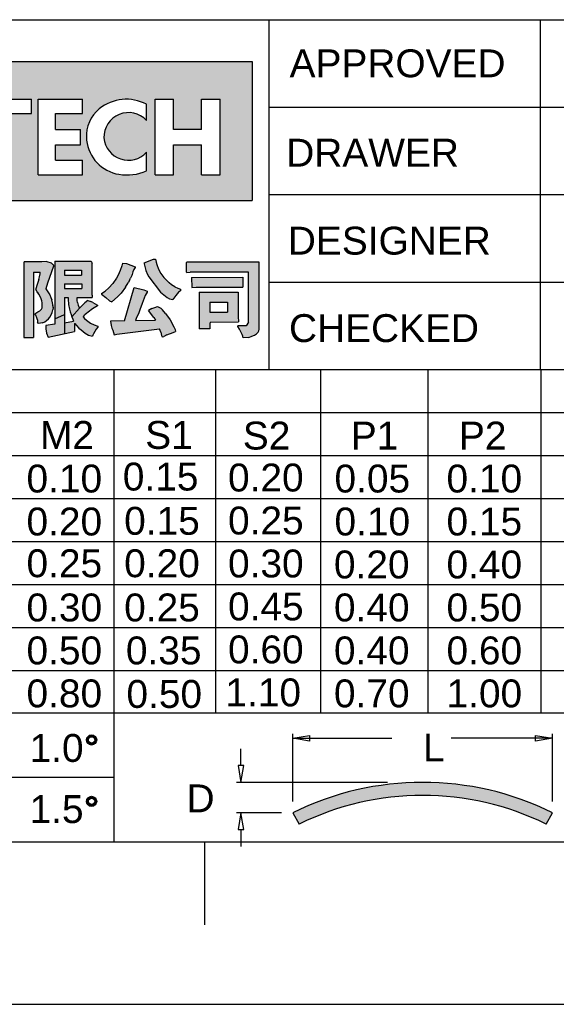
# Model space of a CAD drawing. Header units: millimetres. Extents: x 0 to 594, y 0 to 420.
# Tile 51 of 94: x 417 to 448, y 0 to 56. Entities that reach past the tile are written whole.
import ezdxf

# ---------------------------------------------------------------- set-up
doc = ezdxf.new("R2010")
doc.units = ezdxf.units.MM
doc.layers.add('0-ADVANTECH-FORM', color=5, linetype='Continuous')
doc.layers.add('SLD-0', color=7, linetype='Continuous')
doc.styles.add('SLDTEXTSTYLE3', font='ARIAL.TTF', dxfattribs={"width": 0.9978947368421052})

msp = doc.modelspace()

# ---------------------------------------------------------------- hatches: boundary and pattern name
at = {"layer": '0-ADVANTECH-FORM'}
h = msp.add_hatch(color=256, dxfattribs=at)
h.paths.add_polyline_path([(394.3679765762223, 53.67460072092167), (394.3679765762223, 45.75922600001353), (430.5099430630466, 45.75922600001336), (430.5099430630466, 53.67460072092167)], flags=0)
h.paths.add_polyline_path([(410.4512733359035, 51.52335946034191), (413.1422930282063, 49.21356755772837), (413.1422930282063, 51.52335946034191), (414.1348822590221, 51.52335946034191), (414.1348822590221, 47.22213946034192), (411.4879776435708, 49.49406592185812), (411.4879776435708, 47.22213946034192), (410.4512733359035, 47.22213946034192)], flags=0)
h.paths.add_polyline_path([(417.9508364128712, 51.52335946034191), (417.9508364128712, 50.70723053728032), (416.7817868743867, 50.70723053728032), (416.7817868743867, 47.22213946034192), (415.6789099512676, 47.22213946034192), (415.6789099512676, 50.70723053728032), (414.5319179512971, 50.70723053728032), (414.5319179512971, 51.52335946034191)], flags=0)
h.paths.add_polyline_path([(420.8624314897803, 51.52335946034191), (420.8624314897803, 50.70723053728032), (419.3184037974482, 50.70723053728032), (419.3184037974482, 49.80287146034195), (420.752143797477, 49.80287146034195), (420.752143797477, 48.92056992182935), (419.3184037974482, 48.92056992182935), (419.3184037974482, 48.06032592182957), (420.8624314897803, 48.06032592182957), (420.8624314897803, 47.22213946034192), (418.325814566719, 47.22213946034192), (418.325814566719, 51.52335946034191)], flags=0)
edge = h.paths.add_edge_path(flags=0)
edge.add_line((402.0583799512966, 47.22213946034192), (400.9003591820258, 47.22213946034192))
edge.add_line((400.9003591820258, 47.22213946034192), (400.9003591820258, 51.52335946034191))
edge.add_line((400.9003591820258, 51.52335946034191), (402.0583799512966, 51.52335946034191))
edge.add_arc((402.0583799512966, 49.37274946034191), 2.150609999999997, -90.0000000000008, 89.9999999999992, ccw=False)
h.paths.add_polyline_path([(407.692949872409, 50.57488530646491), (408.1793468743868, 51.52335946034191), (410.164525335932, 47.22213946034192), (408.9513607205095, 47.22213946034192), (408.4132245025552, 48.65587946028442), (406.7088443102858, 48.65587946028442), (407.1047488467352, 49.42789330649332), (408.1234588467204, 49.42789330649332)], flags=0)
h.paths.add_polyline_path([(403.7678391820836, 51.52335946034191), (404.9148311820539, 51.52335946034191), (406.5250314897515, 48.29744446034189), (405.9735930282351, 47.22213946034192)], flags=0)
h.paths.add_polyline_path([(396.9300022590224, 47.22213946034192), (395.6065499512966, 47.22213946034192), (398.1431668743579, 52.6262363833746), (400.6797837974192, 47.22213946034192), (399.3563314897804, 47.22213946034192), (399.0216653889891, 48.10444099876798), (397.2646683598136, 48.10444099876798)], flags=0)
edge = h.paths.add_edge_path(flags=0)
edge.add_arc((423.3848328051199, 50.02931986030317), 2.817520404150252, 260.7471564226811, 293.35835509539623, ccw=False)
edge.add_arc((423.2864659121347, 49.42551337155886), 2.205753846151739, 186.030142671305, 260.74715642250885, ccw=False)
edge.add_arc((423.527224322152, 49.45094616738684), 2.447851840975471, 183.1225885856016, 186.0301426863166, ccw=False)
edge.add_arc((423.0793439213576, 49.42651273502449), 1.999305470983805, 129.3784224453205, 183.1225885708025, ccw=False)
edge.add_arc((423.3544030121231, 49.09139308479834), 2.432852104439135, 61.856738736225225, 129.3784224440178, ccw=False)
edge.add_line((424.5019253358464, 51.2366114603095), (424.5019253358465, 50.31019484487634))
edge.add_arc((423.4718854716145, 49.36626194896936), 1.397136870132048, 42.50227544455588, 181.9957718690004)
edge.add_arc((423.4703903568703, 49.44952115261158), 1.401018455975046, 185.4027955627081, 317.4150689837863)
edge.add_line((424.5019253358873, 48.50147669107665), (424.5019253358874, 47.44271484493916))
h.paths.add_polyline_path([(426.0459530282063, 47.22213946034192), (424.9871911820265, 47.22213946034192), (424.9871911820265, 51.52335946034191), (426.0459530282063, 51.52335946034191), (426.0459530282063, 49.80287146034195), (427.6340957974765, 49.80287146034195), (427.6340957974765, 51.52335946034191), (428.6928576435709, 51.52335946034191), (428.6928576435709, 47.22213946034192), (427.6340957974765, 47.22213946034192), (427.6340957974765, 48.92056992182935), (426.0459530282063, 48.92056992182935)], flags=0)
for points in [[(418.4474453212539, 40.28707878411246), (418.502332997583, 40.16041491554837), (418.5403321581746, 40.03797317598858), (418.5656649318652, 39.92819782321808), (418.5656649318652, 39.65375944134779), (418.523443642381, 39.57776112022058), (418.4263346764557, 39.47220789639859), (418.3123371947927, 39.42576447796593), (418.1476741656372, 39.31598912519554), (418.1983397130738, 39.22732441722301), (418.2532273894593, 39.08799416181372), (418.2870044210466, 38.9571081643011), (418.3038929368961, 38.82622216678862), (418.3503363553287, 38.76289023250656), (418.5783313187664, 38.8008893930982), (418.7049951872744, 38.85999919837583), (418.8147705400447, 38.93177539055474), (418.911879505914, 39.02044009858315), (418.9963220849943, 39.12599332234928), (419.0680982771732, 39.24421293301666), (419.1272080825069, 39.38354318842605), (419.1736515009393, 39.53976195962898), (419.1778736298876, 39.67487008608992), (419.169429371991, 39.83108885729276), (419.1567629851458, 39.93664208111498), (419.106097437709, 40.10552723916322), (419.0554318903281, 40.24485749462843), (418.992099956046, 40.37996562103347), (418.9245458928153, 40.50240736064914), (418.8443254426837, 40.62062697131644), (418.7598828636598, 40.73040232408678), (418.8696582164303, 41.04706199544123), (419.2116506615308, 42.02237378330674), (419.1780686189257, 42.11708130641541), (419.1736515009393, 42.12370487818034), (419.0638761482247, 42.21236958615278), (418.8316590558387, 42.28414577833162), (418.5361100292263, 42.25881300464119), (417.5270212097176, 42.25881300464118), (417.5227990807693, 42.22081384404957), (417.5227990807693, 38.71222468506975), (417.510132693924, 37.95646360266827), (418.0632315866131, 37.96490786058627), (418.0716758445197, 41.67615920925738), (418.4516674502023, 41.67615920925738), (418.4390010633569, 41.57905024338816), (418.4010019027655, 41.41860934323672), (418.3630027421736, 41.26239057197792), (418.2827822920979, 40.98373006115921), (418.1941175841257, 40.73884658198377), (418.1941175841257, 40.68395890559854), (418.2827822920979, 40.56151716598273), (418.3756691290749, 40.42218691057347)], [(422.1882515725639, 40.24063536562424), (422.3909137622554, 40.05486169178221), (422.5217997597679, 39.98308549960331), (422.8511258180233, 40.27441239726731), (423.0495658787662, 40.48974097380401), (423.3113378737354, 40.8317334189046), (423.4633345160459, 41.08083902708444), (423.5351107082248, 41.21172502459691), (423.5984426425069, 41.34261102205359), (423.6617745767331, 41.48194127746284), (423.6786630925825, 41.54949534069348), (423.7293286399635, 41.69304772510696), (423.7884384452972, 41.82393372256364), (423.8644367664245, 41.94215333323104), (423.8644367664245, 41.98859675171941), (423.3577812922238, 42.16592616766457), (423.129786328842, 42.19548107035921), (423.0917871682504, 42.04348442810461), (423.003122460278, 41.76904604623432), (422.8849028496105, 41.49882979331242), (422.7920160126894, 41.33838889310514), (422.5851316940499, 41.04283986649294), (422.3613588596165, 40.79373425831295), (422.1460302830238, 40.60373845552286), (421.9475902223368, 40.4686303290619), (421.9475902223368, 40.42218691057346)], [(425.0804099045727, 42.11526062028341), (425.0424040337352, 42.24614661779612), (425.0086337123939, 42.41080964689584), (424.8988583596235, 42.41080964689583), (424.3626479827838, 42.21659171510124), (424.3626479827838, 42.15748190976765), (424.4724233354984, 41.76904604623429), (424.5653101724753, 41.54527321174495), (424.6286421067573, 41.42283147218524), (425.2915163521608, 40.53618439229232), (425.6799522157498, 40.24485749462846), (425.8192211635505, 40.16041491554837), (425.992389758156, 40.12241575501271), (426.165423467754, 40.34196646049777), (426.3249699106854, 40.53618439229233), (426.4357132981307, 40.6248491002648), (426.4357132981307, 40.71351380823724), (426.2872276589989, 40.76607501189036), (426.1106093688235, 40.84862193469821), (425.9316100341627, 40.94995302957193), (425.7897275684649, 41.07239476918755), (425.4857342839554, 41.36794379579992), (425.312626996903, 41.60438301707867), (425.1859631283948, 41.84504436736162)], [(426.9972564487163, 41.67615920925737), (430.3116276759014, 41.67615920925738), (430.3116276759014, 38.82622216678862), (430.1821476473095, 38.62355997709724), (429.7078632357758, 38.62355997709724), (429.7078632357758, 38.57711655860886), (429.7965279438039, 38.42934204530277), (429.9443024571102, 38.13801514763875), (429.9865237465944, 38.02823979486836), (430.0034122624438, 37.93957508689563), (430.328516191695, 37.96490786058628), (430.5058456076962, 38.03246192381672), (430.6536201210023, 38.10001598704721), (430.7676176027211, 38.17601430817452), (430.8520601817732, 38.26045688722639), (430.90272572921, 38.34489946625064), (430.9196142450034, 38.43778630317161), (430.9196142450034, 38.62355997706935), (430.9111699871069, 38.67422552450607), (430.9111699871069, 42.24614661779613), (426.8030385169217, 42.24614661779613), (426.7861500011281, 42.22503597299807), (426.7861500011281, 41.67615920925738), (426.7945942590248, 41.66349282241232)], [(427.0816990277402, 40.8064006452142), (427.3223603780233, 40.81906703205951), (429.9780794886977, 40.82328916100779), (429.9865237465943, 41.39749869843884), (427.0648105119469, 41.38061018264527)], [(425.2348596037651, 38.45222176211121), (425.3084048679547, 38.26467901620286), (425.3506261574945, 38.07046108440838), (425.388625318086, 38.00290702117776), (425.4857342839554, 38.01979553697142), (425.6546194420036, 38.10846024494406), (426.0177225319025, 38.24356837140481), (426.148608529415, 38.29423391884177), (426.1317200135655, 38.41667565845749), (426.0641659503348, 38.56022804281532), (425.8403931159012, 38.96133029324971), (425.5912875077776, 39.32021125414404), (425.4097359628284, 39.5355398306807), (425.312626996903, 39.63687092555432), (425.1226311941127, 39.73397989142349), (424.9833009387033, 39.67064795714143), (424.8144157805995, 39.61576028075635), (424.6218012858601, 39.49129943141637), (424.9157468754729, 39.10066054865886), (425.018087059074, 38.94715238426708), (423.8813252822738, 38.92755326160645), (423.9193244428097, 39.03732861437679), (424.0628768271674, 39.35821041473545), (424.1262087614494, 39.54398408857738), (424.257094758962, 39.89019866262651), (424.3710922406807, 40.20263620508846), (424.4302020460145, 40.34196646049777), (424.4893118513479, 40.45174181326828), (424.5484216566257, 40.53618439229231), (424.5484216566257, 40.59107206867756), (424.3542037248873, 40.67551464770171), (423.7967430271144, 40.79795638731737), (423.2573241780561, 38.90222048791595), (422.4542456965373, 38.88322090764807), (422.4922448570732, 38.64044849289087), (422.5302440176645, 38.49689610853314), (422.576687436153, 38.37783207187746), (422.5768485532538, 38.37767267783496), (422.669574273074, 38.1126823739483), (422.8173487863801, 38.15068153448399)], [(420.7822826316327, 39.72553563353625), (420.6893957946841, 39.63264879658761), (420.2520698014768, 39.13021545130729), (420.3009599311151, 39.01199584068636), (420.3413558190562, 38.89870817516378), (419.8323036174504, 38.79666726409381), (419.8323036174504, 38.18045882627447), (420.4022910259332, 38.30640209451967), (420.4022910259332, 38.76289023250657), (420.423401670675, 38.76289023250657), (420.5138760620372, 38.64467062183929), (420.651002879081, 38.49689610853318), (420.786504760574, 38.38712075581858), (421.0144997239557, 38.20556921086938), (421.1918291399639, 38.08734960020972), (421.4240462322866, 38.04090618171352), (421.4493790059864, 38.08734960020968), (421.4916002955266, 38.17179217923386), (421.6435969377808, 38.42511991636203), (421.7280395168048, 38.54756165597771), (421.7280395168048, 38.60244933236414), (421.5127109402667, 38.67844765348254), (421.318493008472, 38.78400087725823), (421.077831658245, 38.94444177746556), (420.9664286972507, 39.03732861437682), (420.8962801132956, 39.13021545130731), (420.9047243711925, 39.1597703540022), (421.0102775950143, 39.26110144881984), (421.2593832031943, 39.46798576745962), (421.3480479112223, 39.53976195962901), (421.4916002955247, 39.63687092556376), (421.5127109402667, 39.649537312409), (421.7069288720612, 39.75931266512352), (421.7069288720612, 39.79731182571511), (421.4493790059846, 39.94930846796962), (421.3269372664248, 40.01264040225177), (421.1622742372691, 40.05908382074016), (420.9933890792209, 39.9239756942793), (420.8836137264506, 39.82264459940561)], [(419.8323036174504, 38.18045882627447), (419.8323036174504, 38.79666726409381), (419.8323036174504, 39.27798996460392), (419.274982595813, 39.02044009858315), (419.274982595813, 38.71644681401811), (418.7725492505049, 38.64467062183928), (418.7725492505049, 38.44623056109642), (418.8147705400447, 38.20556921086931), (418.8949909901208, 37.97335211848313)]]:
    msp.add_hatch(color=256, dxfattribs=at).paths.add_polyline_path(points, flags=0)
h = msp.add_hatch(color=256, dxfattribs=at)
h.paths.add_polyline_path([(420.5753983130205, 39.94508633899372), (420.5627319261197, 40.07175020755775), (420.5627319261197, 40.22796897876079), (421.4029355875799, 40.23641323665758), (421.4113798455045, 40.24485749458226), (421.4113798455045, 40.30818942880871), (421.4029355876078, 40.36307710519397), (421.4029355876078, 42.19548107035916), (421.3480479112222, 42.30525642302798), (419.274982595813, 42.30525642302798), (419.274982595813, 39.02044009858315), (419.8323036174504, 39.27798996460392), (419.8323036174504, 40.2279689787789), (420.0349658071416, 40.23122001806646), (420.0349658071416, 40.14774852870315), (420.0645207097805, 39.83531098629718), (420.1194083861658, 39.57353899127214), (420.1549010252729, 39.42576447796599), (420.2080730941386, 39.27798996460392), (420.2520698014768, 39.13021545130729), (420.6893957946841, 39.63264879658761), (420.6091753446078, 39.80153395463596)], flags=0)
h.paths.add_polyline_path([(419.8323036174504, 41.78593456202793), (420.8033932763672, 41.78593456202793), (420.8033932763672, 41.49882979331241), (419.8323036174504, 41.49882979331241)], flags=0)
h.paths.add_polyline_path([(419.8323036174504, 41.02172922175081), (420.8160596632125, 41.02172922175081), (420.8160596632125, 40.74729083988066), (419.8323036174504, 40.74729083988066)], flags=0)
h = msp.add_hatch(color=256, dxfattribs=at)
h.paths.add_polyline_path([(429.7289738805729, 40.54462865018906), (427.4912455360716, 40.54462865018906), (427.4912455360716, 38.45045269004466), (428.1118984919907, 38.44623056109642), (428.1118984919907, 38.73333532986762), (428.1203427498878, 38.83466642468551), (429.7374181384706, 38.84311068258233), (429.7416402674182, 38.93177539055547), (429.7289738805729, 39.07110564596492)], flags=0)
h.paths.add_polyline_path([(428.1118984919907, 39.40887596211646), (428.1118984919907, 39.9746412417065), (429.1167651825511, 39.9746412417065), (429.1167651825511, 39.40887596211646)], flags=0)
at = {"layer": 'SLD-0'}
h = msp.add_hatch(color=256, dxfattribs=at)
edge = h.paths.add_edge_path(flags=0)
edge.add_arc((421.3766159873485, 15.04980535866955), 0.2890840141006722, 0, 360)
edge = h.paths.add_edge_path(flags=0)
edge.add_arc((421.3766159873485, 15.04980535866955), 0.1832855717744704, 0, 360)
h = msp.add_hatch(color=256, dxfattribs=at)
edge = h.paths.add_edge_path(flags=0)
edge.add_line((447.257972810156, 10.25846128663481), (447.6188462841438, 10.90635761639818))
edge.add_arc((440.2265791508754, -4.051967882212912), 16.68523644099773, 63.70184029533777, 116.2981624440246)
edge.add_line((432.8343113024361, 10.90635726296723), (433.195184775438, 10.25846093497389))
edge.add_arc((440.2265791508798, -4.061138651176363), 15.95278781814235, 63.84744616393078, 116.15255670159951, ccw=False)
h = msp.add_hatch(color=256, dxfattribs=at)
edge = h.paths.add_edge_path(flags=0)
edge.add_arc((421.3766159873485, 11.55374790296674), 0.2876480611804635, 0, 360)
edge = h.paths.add_edge_path(flags=0)
edge.add_arc((421.3766159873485, 11.55374790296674), 0.1828917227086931, 0, 360)

# ---------------------------------------------------------------- linework, layer by layer
at = {"layer": '0-ADVANTECH-FORM', "color": 162}
for p, q in [((394.3679765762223, 53.67460072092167), (430.5099430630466, 53.67460072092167)), ((430.5099430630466, 53.67460072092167), (430.5099430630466, 45.75922600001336)), ((414.5319179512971, 51.52335946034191), (417.9508364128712, 51.52335946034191)), ((417.9508364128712, 50.70723053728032), (417.9508364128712, 51.52335946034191)), ((418.325814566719, 51.52335946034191), (420.8624314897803, 51.52335946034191)), ((418.325814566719, 47.22213946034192), (418.325814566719, 51.52335946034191)), ((420.8624314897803, 50.70723053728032), (420.8624314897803, 51.52335946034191)), ((424.5019253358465, 50.31019484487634), (424.5019253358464, 51.23661146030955)), ((424.9871911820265, 51.52335946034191), (426.0459530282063, 51.52335946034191)), ((424.9871911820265, 47.22213946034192), (424.9871911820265, 51.52335946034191)), ((426.0459530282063, 49.80287146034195), (426.0459530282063, 51.52335946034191)), ((427.6340957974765, 51.52335946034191), (428.6928576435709, 51.52335946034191)), ((427.6340957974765, 49.80287146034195), (427.6340957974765, 51.52335946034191)), ((428.6928576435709, 47.22213946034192), (428.6928576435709, 51.52335946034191)), ((416.7817868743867, 50.70723053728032), (417.9508364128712, 50.70723053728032)), ((419.3184037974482, 50.70723053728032), (420.8624314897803, 50.70723053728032)), ((419.3184037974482, 49.80287146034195), (419.3184037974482, 50.70723053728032)), ((419.3184037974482, 49.80287146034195), (420.752143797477, 49.80287146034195)), ((420.752143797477, 48.92056992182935), (420.752143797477, 49.80287146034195)), ((427.6340957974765, 49.80287146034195), (426.0459530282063, 49.80287146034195)), ((419.3184037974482, 48.92056992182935), (420.752143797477, 48.92056992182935)), ((419.3184037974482, 48.06032592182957), (419.3184037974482, 48.92056992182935)), ((426.0459530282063, 48.92056992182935), (427.6340957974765, 48.92056992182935)), ((426.0459530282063, 47.22213946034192), (426.0459530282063, 48.92056992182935)), ((427.6340957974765, 47.22213946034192), (427.6340957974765, 48.92056992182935)), ((424.5019253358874, 47.44271484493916), (424.5019253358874, 48.50147669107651)), ((419.3184037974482, 48.06032592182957), (420.8624314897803, 48.06032592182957)), ((420.8624314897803, 47.22213946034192), (420.8624314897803, 48.06032592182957)), ((418.325814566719, 47.22213946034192), (420.8624314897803, 47.22213946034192)), ((424.9871911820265, 47.22213946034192), (426.0459530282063, 47.22213946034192)), ((427.6340957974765, 47.22213946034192), (428.6928576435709, 47.22213946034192)), ((394.3679765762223, 45.75922600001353), (430.5099430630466, 45.75922600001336))]:
    msp.add_line(p, q, dxfattribs=at)
at = {"layer": '0-ADVANTECH-FORM'}
for p, q in [((417.5270212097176, 42.25881300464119), (417.5227990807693, 42.22081384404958)), ((417.5227990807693, 42.22081384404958), (417.5227990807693, 38.71222468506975)), ((418.5361100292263, 42.25881300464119), (417.5270212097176, 42.25881300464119)), ((418.8316590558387, 42.28414577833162), (418.5361100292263, 42.25881300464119)), ((418.8316590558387, 42.28414577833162), (419.0638761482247, 42.2123695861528)), ((419.0638761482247, 42.2123695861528), (419.1736515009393, 42.12370487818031)), ((419.1736515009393, 42.12370487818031), (419.1780686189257, 42.11708130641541)), ((419.1780686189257, 42.11708130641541), (419.2116506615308, 42.02237378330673)), ((419.274982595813, 42.30525642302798), (419.274982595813, 38.71644681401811)), ((419.274982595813, 42.30525642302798), (421.3480479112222, 42.30525642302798)), ((421.3480479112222, 42.30525642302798), (421.4029355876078, 42.19548107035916)), ((421.4029355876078, 40.36307710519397), (421.4029355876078, 42.19548107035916)), ((423.0917871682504, 42.04348442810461), (423.003122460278, 41.76904604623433)), ((423.129786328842, 42.19548107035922), (423.0917871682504, 42.04348442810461)), ((423.129786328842, 42.19548107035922), (423.3577812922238, 42.16592616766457)), ((423.3577812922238, 42.16592616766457), (423.8644367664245, 41.98859675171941)), ((424.3626479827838, 42.21659171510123), (424.8988583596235, 42.41080964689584)), ((424.3626479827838, 42.21659171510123), (424.3626479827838, 42.15748190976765)), ((424.3626479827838, 42.15748190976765), (424.4724233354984, 41.76904604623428)), ((424.3626479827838, 42.15748190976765), (424.3658548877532, 42.15143206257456)), ((424.8988583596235, 42.41080964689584), (425.0086337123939, 42.41080964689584)), ((425.0086337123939, 42.41080964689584), (425.0424040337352, 42.24614661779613)), ((425.0424040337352, 42.24614661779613), (425.0804099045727, 42.1152606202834)), ((425.0804099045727, 42.1152606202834), (425.1859631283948, 41.84504436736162)), ((426.7861500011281, 42.22503597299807), (426.8030385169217, 42.24614661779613)), ((426.7861500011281, 41.67615920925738), (426.7861500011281, 42.22503597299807)), ((430.9111699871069, 42.24614661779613), (426.8030385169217, 42.24614661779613)), ((430.9111699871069, 38.67422552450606), (430.9111699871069, 42.24614661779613)), ((418.0716758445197, 41.67615920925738), (418.0632315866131, 37.96490786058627)), ((418.0716758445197, 41.67615920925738), (418.4516674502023, 41.67615920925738)), ((418.4010019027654, 41.41860934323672), (418.4390010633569, 41.57905024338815)), ((418.4390010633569, 41.57905024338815), (418.4516674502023, 41.67615920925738)), ((419.2116506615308, 42.02237378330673), (418.8696582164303, 41.04706199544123)), ((419.8323036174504, 41.78593456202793), (420.8033932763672, 41.78593456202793)), ((419.8323036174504, 41.78593456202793), (419.8323036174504, 41.49882979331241)), ((419.8323036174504, 41.49882979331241), (420.8033932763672, 41.49882979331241)), ((420.8033932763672, 41.78593456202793), (420.8033932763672, 41.49882979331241)), ((422.8849028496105, 41.49882979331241), (422.7920160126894, 41.33838889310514)), ((423.003122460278, 41.76904604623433), (422.8849028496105, 41.49882979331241)), ((423.6617745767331, 41.48194127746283), (423.5984426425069, 41.34261102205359)), ((423.6786630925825, 41.54949534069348), (423.6617745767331, 41.48194127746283)), ((423.7293286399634, 41.69304772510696), (423.6786630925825, 41.54949534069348)), ((423.7884384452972, 41.82393372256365), (423.7293286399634, 41.69304772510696)), ((423.8644367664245, 41.94215333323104), (423.7884384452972, 41.82393372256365)), ((423.8644367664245, 41.98859675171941), (423.8644367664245, 41.94215333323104)), ((424.4724233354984, 41.76904604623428), (424.5653101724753, 41.54527321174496)), ((424.5653101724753, 41.54527321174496), (424.6286421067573, 41.42283147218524)), ((425.1859631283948, 41.84504436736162), (425.312626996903, 41.60438301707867)), ((425.312626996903, 41.60438301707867), (425.4857342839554, 41.36794379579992)), ((426.7861500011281, 41.67615920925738), (426.7945942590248, 41.66349282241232)), ((426.7945942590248, 41.66349282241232), (426.9972564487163, 41.67615920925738)), ((430.3116276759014, 41.67615920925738), (426.9972564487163, 41.67615920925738)), ((430.3116276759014, 38.82622216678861), (430.3116276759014, 41.67615920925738)), ((418.2827822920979, 40.98373006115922), (418.1941175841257, 40.73884658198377)), ((418.3630027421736, 41.26239057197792), (418.2827822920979, 40.98373006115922)), ((418.3630027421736, 41.26239057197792), (418.4010019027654, 41.41860934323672)), ((418.8696582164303, 41.04706199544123), (418.7598828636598, 40.73040232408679)), ((419.8323036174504, 41.02172922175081), (420.8160596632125, 41.02172922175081)), ((419.8323036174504, 41.02172922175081), (419.8323036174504, 40.74729083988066)), ((420.8160596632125, 41.02172922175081), (420.8160596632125, 40.74729083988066)), ((422.5851316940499, 41.04283986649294), (422.3613588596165, 40.79373425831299)), ((422.7920160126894, 41.33838889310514), (422.5851316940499, 41.04283986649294)), ((423.3113378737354, 40.83173341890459), (423.4633345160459, 41.08083902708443)), ((423.5351107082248, 41.21172502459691), (423.4633345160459, 41.08083902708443)), ((423.5351107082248, 41.21172502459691), (423.5984426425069, 41.34261102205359)), ((424.6286421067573, 41.42283147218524), (425.2915163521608, 40.53618439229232)), ((425.4857342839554, 41.36794379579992), (425.7897275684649, 41.07239476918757)), ((425.9316100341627, 40.94995302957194), (425.7897275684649, 41.07239476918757)), ((426.1106093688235, 40.84862193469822), (425.9316100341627, 40.94995302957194)), ((427.0648105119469, 41.38061018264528), (429.9865237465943, 41.39749869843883)), ((427.0648105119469, 41.38061018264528), (427.0816990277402, 40.8064006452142)), ((429.9865237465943, 41.39749869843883), (429.9780794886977, 40.82328916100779)), ((418.1941175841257, 40.73884658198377), (418.1941175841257, 40.68395890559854)), ((418.2827822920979, 40.56151716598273), (418.1941175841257, 40.68395890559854)), ((418.3756691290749, 40.42218691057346), (418.2827822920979, 40.56151716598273)), ((418.2996708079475, 40.53618439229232), (418.3292257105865, 40.49396310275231)), ((418.4474453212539, 40.28707878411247), (418.3756691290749, 40.42218691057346)), ((418.7598828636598, 40.73040232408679), (418.7508301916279, 40.73354779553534)), ((418.7598828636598, 40.73040232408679), (418.8443254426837, 40.62062697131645)), ((418.8443254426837, 40.62062697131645), (418.9245458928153, 40.50240736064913)), ((418.9245458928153, 40.50240736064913), (418.992099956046, 40.37996562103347)), ((418.992099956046, 40.37996562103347), (419.0554318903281, 40.24485749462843)), ((419.8323036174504, 40.74729083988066), (420.8160596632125, 40.74729083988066)), ((421.4029355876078, 40.36307710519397), (421.4113798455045, 40.30818942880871)), ((421.9475902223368, 40.46863032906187), (422.1460302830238, 40.60373845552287)), ((421.9475902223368, 40.46863032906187), (421.9475902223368, 40.42218691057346)), ((421.9475902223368, 40.42218691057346), (422.1882515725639, 40.2406353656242)), ((422.1460302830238, 40.60373845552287), (422.3613588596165, 40.79373425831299)), ((423.0495658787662, 40.48974097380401), (422.8511258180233, 40.27441239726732)), ((423.3113378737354, 40.83173341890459), (423.0495658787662, 40.48974097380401)), ((423.2573241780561, 38.90222048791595), (423.7967430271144, 40.79795638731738)), ((423.7967430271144, 40.79795638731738), (424.3542037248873, 40.67551464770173)), ((424.3542037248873, 40.67551464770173), (424.5484216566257, 40.59107206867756)), ((424.4893118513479, 40.45174181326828), (424.4302020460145, 40.34196646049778)), ((424.5484216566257, 40.53618439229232), (424.4893118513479, 40.45174181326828)), ((424.5484216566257, 40.59107206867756), (424.5484216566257, 40.53618439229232)), ((425.2915163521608, 40.53618439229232), (425.6799522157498, 40.24485749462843)), ((426.1106093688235, 40.84862193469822), (426.2872276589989, 40.76607501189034)), ((426.3249699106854, 40.53618439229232), (426.165423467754, 40.34196646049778)), ((426.2872276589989, 40.76607501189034), (426.4357132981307, 40.71351380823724)), ((426.4357132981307, 40.62484910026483), (426.3249699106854, 40.53618439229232)), ((426.4357132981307, 40.71351380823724), (426.4357132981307, 40.62484910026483)), ((427.0816990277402, 40.8064006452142), (427.3223603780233, 40.81906703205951)), ((427.3223603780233, 40.81906703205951), (429.9780794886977, 40.82328916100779)), ((427.4912455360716, 40.54462865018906), (429.7289738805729, 40.54462865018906)), ((427.4912455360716, 40.54462865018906), (427.4912455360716, 38.45045269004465)), ((429.7289738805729, 40.54462865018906), (429.7289738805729, 39.07110564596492)), ((418.502332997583, 40.16041491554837), (418.4474453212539, 40.28707878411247)), ((418.5403321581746, 40.03797317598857), (418.502332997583, 40.16041491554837)), ((418.5656649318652, 39.92819782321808), (418.5403321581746, 40.03797317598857)), ((418.5656649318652, 39.65375944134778), (418.5656649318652, 39.92819782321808)), ((419.0554318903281, 40.24485749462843), (419.106097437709, 40.10552723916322)), ((419.1567629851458, 39.93664208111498), (419.106097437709, 40.10552723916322)), ((419.169429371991, 39.83108885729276), (419.1567629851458, 39.93664208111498)), ((419.1778736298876, 39.67487008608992), (419.169429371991, 39.83108885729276)), ((419.8323036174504, 40.2279689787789), (420.0349658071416, 40.23122001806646)), ((419.8323036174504, 40.2279689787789), (419.8323036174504, 38.79666726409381)), ((420.0349658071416, 40.23122001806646), (420.0349658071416, 40.14774852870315)), ((420.0349658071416, 40.14774852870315), (420.0645207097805, 39.83531098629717)), ((420.0645207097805, 39.83531098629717), (420.1194083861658, 39.57353899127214)), ((420.5627319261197, 40.22796897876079), (421.4029355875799, 40.23641323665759)), ((420.5627319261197, 40.07175020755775), (420.5627319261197, 40.22796897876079)), ((420.5753983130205, 39.94508633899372), (420.5627319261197, 40.07175020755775)), ((420.5753983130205, 39.94508633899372), (420.6091753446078, 39.80153395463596)), ((420.6091753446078, 39.80153395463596), (420.6893957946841, 39.6326487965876)), ((420.8836137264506, 39.82264459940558), (420.7822826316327, 39.72553563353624)), ((420.9933890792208, 39.92397569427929), (420.8836137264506, 39.82264459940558)), ((421.1622742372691, 40.05908382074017), (420.9933890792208, 39.92397569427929)), ((421.1622742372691, 40.05908382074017), (421.3269372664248, 40.01264040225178)), ((421.4493790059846, 39.94930846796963), (421.3269372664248, 40.01264040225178)), ((421.4113798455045, 40.24485749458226), (421.4029355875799, 40.23641323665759)), ((421.4113798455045, 40.30818942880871), (421.4113798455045, 40.24485749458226)), ((421.4493790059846, 39.94930846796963), (421.7069288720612, 39.79731182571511)), ((421.7069288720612, 39.79731182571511), (421.7021997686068, 39.79906155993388)), ((421.7069288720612, 39.79731182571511), (421.7069288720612, 39.75931266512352)), ((422.3909137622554, 40.05486169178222), (422.1882515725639, 40.2406353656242)), ((422.3909137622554, 40.05486169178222), (422.5217997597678, 39.98308549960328)), ((422.8511258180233, 40.27441239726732), (422.5217997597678, 39.98308549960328)), ((422.5217997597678, 39.98308549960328), (422.5287552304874, 39.98277896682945)), ((424.257094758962, 39.8901986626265), (424.1262087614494, 39.54398408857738)), ((424.3710922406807, 40.20263620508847), (424.257094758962, 39.8901986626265)), ((424.4302020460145, 40.34196646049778), (424.3710922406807, 40.20263620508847)), ((425.6799522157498, 40.24485749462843), (425.8192211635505, 40.16041491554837)), ((425.8192211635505, 40.16041491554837), (425.992389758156, 40.1224157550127)), ((425.992389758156, 40.1224157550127), (425.986063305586, 40.1235909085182)), ((426.165423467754, 40.34196646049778), (425.992389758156, 40.1224157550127)), ((428.1118984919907, 39.9746412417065), (429.1167651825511, 39.9746412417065)), ((428.1118984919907, 39.9746412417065), (428.1118984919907, 39.40887596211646)), ((429.1167651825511, 39.9746412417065), (429.1167651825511, 39.40887596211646)), ((418.1476741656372, 39.31598912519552), (418.3123371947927, 39.42576447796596)), ((418.1983397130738, 39.22732441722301), (418.1476741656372, 39.31598912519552)), ((418.3123371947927, 39.42576447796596), (418.4263346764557, 39.47220789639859)), ((418.4263346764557, 39.47220789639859), (418.523443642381, 39.57776112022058)), ((418.523443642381, 39.57776112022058), (418.5656649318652, 39.65375944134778)), ((418.9963220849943, 39.12599332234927), (419.0680982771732, 39.24421293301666)), ((419.0680982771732, 39.24421293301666), (419.1272080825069, 39.38354318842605)), ((419.1272080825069, 39.38354318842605), (419.1736515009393, 39.53976195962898)), ((419.1736515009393, 39.77620118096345), (419.1736515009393, 39.73397989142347)), ((419.1778736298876, 39.67487008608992), (419.1736515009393, 39.53976195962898)), ((419.1778736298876, 39.69175860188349), (419.1778736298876, 39.67487008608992)), ((419.274982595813, 39.02044009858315), (419.8323036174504, 39.27798996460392)), ((420.1194083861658, 39.57353899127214), (420.1549010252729, 39.42576447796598)), ((420.1549010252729, 39.42576447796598), (420.2080730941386, 39.27798996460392)), ((420.2080730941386, 39.27798996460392), (420.2520698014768, 39.1302154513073)), ((420.6893957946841, 39.6326487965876), (420.2520698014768, 39.1302154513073)), ((420.6893957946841, 39.6326487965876), (420.7822826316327, 39.72553563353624)), ((420.9047243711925, 39.15977035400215), (421.0102775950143, 39.26110144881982)), ((421.2593832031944, 39.46798576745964), (421.0102775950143, 39.26110144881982)), ((421.3480479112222, 39.539761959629), (421.2593832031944, 39.46798576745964)), ((421.4916002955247, 39.63687092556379), (421.3480479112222, 39.539761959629)), ((421.5127109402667, 39.64953731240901), (421.4916002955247, 39.63687092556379)), ((421.7069288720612, 39.75931266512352), (421.5127109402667, 39.64953731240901)), ((424.0628768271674, 39.35821041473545), (423.9193244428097, 39.03732861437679)), ((424.1262087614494, 39.54398408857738), (424.0628768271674, 39.35821041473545)), ((424.8144157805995, 39.61576028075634), (424.6218012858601, 39.49129943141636)), ((424.9157468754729, 39.10066054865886), (424.6218012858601, 39.49129943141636)), ((424.8144157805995, 39.61576028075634), (424.9833009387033, 39.67064795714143)), ((424.9833009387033, 39.67064795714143), (425.1226311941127, 39.7339798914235)), ((425.1226311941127, 39.7339798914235), (425.312626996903, 39.6368709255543)), ((425.312626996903, 39.6368709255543), (425.4097359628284, 39.5355398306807)), ((425.5912875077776, 39.32021125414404), (425.4097359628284, 39.5355398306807)), ((425.5912875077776, 39.32021125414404), (425.8403931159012, 38.96133029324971)), ((428.1118984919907, 39.40887596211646), (429.1167651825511, 39.40887596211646)), ((417.5227990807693, 38.71222468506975), (417.510132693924, 37.95646360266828)), ((418.2532273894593, 39.08799416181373), (418.1983397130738, 39.22732441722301)), ((418.2870044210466, 38.9571081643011), (418.2532273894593, 39.08799416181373)), ((418.2870044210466, 38.9571081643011), (418.3038929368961, 38.82622216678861)), ((418.3503363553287, 38.76289023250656), (418.3038929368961, 38.82622216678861)), ((418.5783313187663, 38.8008893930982), (418.3503363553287, 38.76289023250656)), ((418.5783313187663, 38.8008893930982), (418.7049951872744, 38.85999919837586)), ((418.7049951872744, 38.85999919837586), (418.8147705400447, 38.93177539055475)), ((419.274982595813, 38.71644681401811), (418.7725492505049, 38.64467062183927)), ((418.8147705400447, 38.93177539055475), (418.911879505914, 39.02044009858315)), ((418.911879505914, 39.02044009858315), (418.9963220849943, 39.12599332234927)), ((419.8323036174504, 38.79666726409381), (420.3413558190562, 38.89870817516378)), ((419.8323036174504, 38.79666726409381), (419.8323036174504, 38.18045882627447)), ((420.2520698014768, 39.1302154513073), (420.3009599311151, 39.01199584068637)), ((420.3009599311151, 39.01199584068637), (420.3413558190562, 38.89870817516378)), ((420.3413558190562, 38.89870817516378), (420.3457104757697, 38.89692303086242)), ((420.4022910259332, 38.76289023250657), (420.4022910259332, 38.30640209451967)), ((420.4022910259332, 38.76289023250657), (420.423401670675, 38.76289023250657)), ((420.423401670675, 38.76289023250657), (420.5138760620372, 38.64467062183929)), ((420.9047243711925, 39.15977035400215), (420.8962801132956, 39.13021545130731)), ((420.8962801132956, 39.13021545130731), (420.9664286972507, 39.03732861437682)), ((420.9664286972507, 39.03732861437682), (421.077831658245, 38.94444177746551)), ((421.077831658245, 38.94444177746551), (421.318493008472, 38.78400087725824)), ((421.318493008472, 38.78400087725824), (421.5127109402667, 38.67844765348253)), ((421.5127109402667, 38.67844765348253), (421.7280395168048, 38.60244933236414)), ((423.2573241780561, 38.90222048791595), (422.4542456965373, 38.88322090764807)), ((422.4542456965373, 38.88322090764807), (422.4922448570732, 38.64044849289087)), ((423.9193244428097, 39.03732861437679), (423.8813252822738, 38.92755326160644)), ((423.8813252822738, 38.92755326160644), (425.018087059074, 38.94715238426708)), ((424.9157468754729, 39.10066054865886), (425.018087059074, 38.94715238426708)), ((425.8403931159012, 38.96133029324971), (426.0641659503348, 38.56022804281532)), ((428.1203427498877, 38.83466642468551), (428.1118984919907, 38.73333532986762)), ((428.1118984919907, 38.73333532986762), (428.1118984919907, 38.44623056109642)), ((428.1203427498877, 38.83466642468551), (429.7374181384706, 38.84311068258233)), ((429.7374181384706, 38.84311068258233), (429.7270966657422, 38.84743349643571)), ((429.7289738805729, 39.07110564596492), (429.7416402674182, 38.93177539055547)), ((429.7416402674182, 38.93177539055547), (429.7374181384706, 38.84311068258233)), ((430.3116276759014, 38.82622216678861), (430.1821476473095, 38.62355997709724)), ((418.7725492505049, 38.64467062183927), (418.7725492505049, 38.44623056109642)), ((418.7725492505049, 38.44623056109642), (418.8147705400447, 38.20556921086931)), ((418.8147705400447, 38.20556921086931), (418.8949909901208, 37.97335211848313)), ((418.8949909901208, 37.97335211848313), (420.4022910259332, 38.30640209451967)), ((420.5138760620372, 38.64467062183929), (420.651002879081, 38.49689610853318)), ((420.651002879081, 38.49689610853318), (420.786504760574, 38.38712075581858)), ((420.786504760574, 38.38712075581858), (421.0144997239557, 38.20556921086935)), ((421.0144997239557, 38.20556921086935), (421.1918291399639, 38.08734960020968)), ((421.4916002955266, 38.17179217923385), (421.4493790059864, 38.08734960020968)), ((421.6435969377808, 38.42511991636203), (421.4916002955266, 38.17179217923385)), ((421.6435969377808, 38.42511991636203), (421.6433610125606, 38.42350641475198)), ((421.7280395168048, 38.5475616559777), (421.6435969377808, 38.42511991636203)), ((421.7280395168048, 38.60244933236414), (421.7280395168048, 38.5475616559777)), ((422.4922448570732, 38.64044849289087), (422.5302440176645, 38.49689610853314)), ((422.5302440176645, 38.49689610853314), (422.576687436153, 38.37783207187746)), ((422.576687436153, 38.37783207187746), (422.5768485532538, 38.37767267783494)), ((422.5768485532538, 38.37767267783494), (422.669574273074, 38.1126823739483)), ((422.669574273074, 38.1126823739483), (422.8173487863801, 38.15068153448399)), ((422.8173487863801, 38.15068153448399), (425.2348596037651, 38.45222176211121)), ((425.3084048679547, 38.26467901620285), (425.2348596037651, 38.45222176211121)), ((425.3084048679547, 38.26467901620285), (425.3506261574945, 38.07046108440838)), ((425.6546194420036, 38.10846024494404), (426.0177225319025, 38.24356837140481)), ((426.0177225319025, 38.24356837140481), (426.148608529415, 38.29423391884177)), ((426.0641659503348, 38.56022804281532), (426.1317200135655, 38.4166756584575)), ((426.1317200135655, 38.4166756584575), (426.148608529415, 38.29423391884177)), ((428.1118984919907, 38.44623056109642), (427.4912455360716, 38.45045269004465)), ((429.7078632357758, 38.57711655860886), (429.7078632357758, 38.62355997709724)), ((430.1821476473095, 38.62355997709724), (429.7078632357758, 38.62355997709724)), ((429.7965279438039, 38.42934204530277), (429.7078632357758, 38.57711655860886)), ((429.9443024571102, 38.13801514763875), (429.7965279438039, 38.42934204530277)), ((429.9865237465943, 38.02823979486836), (429.9443024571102, 38.13801514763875)), ((430.6536201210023, 38.10001598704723), (430.7676176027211, 38.17601430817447)), ((430.7676176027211, 38.17601430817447), (430.8520601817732, 38.2604568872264)), ((430.8520601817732, 38.2604568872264), (430.90272572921, 38.34489946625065)), ((430.90272572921, 38.34489946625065), (430.9196142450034, 38.43778630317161)), ((430.9196142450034, 38.62355997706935), (430.9111699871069, 38.67422552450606)), ((430.9196142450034, 38.43778630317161), (430.9196142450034, 38.62355997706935)), ((417.510132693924, 37.95646360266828), (418.0632315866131, 37.96490786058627)), ((421.1918291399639, 38.08734960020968), (421.4240462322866, 38.04090618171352)), ((421.4493790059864, 38.08734960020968), (421.4240462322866, 38.04090618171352)), ((425.3506261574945, 38.07046108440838), (425.388625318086, 38.00290702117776)), ((425.388625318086, 38.00290702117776), (425.4857342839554, 38.0197955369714)), ((425.6546194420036, 38.10846024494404), (425.4857342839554, 38.0197955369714)), ((429.990745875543, 38.00290702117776), (429.9865237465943, 38.02823979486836)), ((430.0034122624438, 37.93957508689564), (429.9865237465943, 38.02823979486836)), ((430.3285161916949, 37.96490786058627), (430.0034122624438, 37.93957508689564)), ((430.3285161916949, 37.96490786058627), (430.5058456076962, 38.03246192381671)), ((430.5058456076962, 38.03246192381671), (430.6536201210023, 38.10001598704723))]:
    msp.add_line(p, q, dxfattribs=at)
at = {"layer": '0-ADVANTECH-FORM', "color": 162}
for centre, radius, start, end in [((423.3544030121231, 49.09139308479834), 2.43285210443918, 61.85673873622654, 129.3784224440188), ((423.0793439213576, 49.42651273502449), 1.999305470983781, 129.3784224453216, 183.1225885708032), ((423.4718854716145, 49.36626194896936), 1.397136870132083, 42.50227544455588, 181.9957718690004), ((423.527224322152, 49.45094616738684), 2.447851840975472, 183.1225885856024, 186.0301426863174), ((423.2864659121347, 49.42551337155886), 2.205753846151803, 186.0301426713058, 260.7471564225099), ((423.4703903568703, 49.44952115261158), 1.401018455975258, 185.4027955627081, 317.4150689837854), ((423.3848328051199, 50.02931986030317), 2.817520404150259, 260.7471564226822, 293.358355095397)]:
    msp.add_arc(centre, radius, start, end, dxfattribs=at)
at = {"layer": 'SLD-0'}
for p, q in [((393.2267999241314, 56.05175936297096), (584.7732, 56.05175936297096)), ((431.49048, 36.13367936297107), (431.49048, 56.05175936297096)), ((446.9354563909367, 36.13367936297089), (446.9354563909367, 56.05175936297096)), ((431.49048, 51.07223936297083), (489.9621646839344, 51.07223936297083)), ((431.49048, 46.09271936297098), (584.7732, 46.09271936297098)), ((431.49048, 41.11319936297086), (489.9621646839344, 41.11319936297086)), ((393.2267971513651, 36.13367936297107), (493.8615165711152, 36.13367936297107)), ((422.6656356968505, 9.238652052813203), (422.6656356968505, 36.14553141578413)), ((428.4468444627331, 16.56504000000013), (428.4468444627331, 36.13367936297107)), ((434.4295963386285, 16.56278467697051), (434.4295963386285, 36.13142467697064)), ((440.5318232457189, 16.55414186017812), (440.5318232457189, 36.12278186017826)), ((446.977866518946, 16.56503936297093), (446.977866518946, 36.13367936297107)), ((410.9256728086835, 33.68759936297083), (459.085544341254, 33.68759936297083)), ((393.2267999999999, 31.24151936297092), (459.085544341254, 31.24151936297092)), ((393.2267999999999, 28.7954393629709), (459.085544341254, 28.7954393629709)), ((393.2267999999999, 26.34935936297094), (584.7732, 26.34935936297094)), ((393.2267999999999, 23.90327936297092), (459.085544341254, 23.90327936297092)), ((393.2267999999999, 21.45719936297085), (459.085544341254, 21.45719936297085)), ((393.2267999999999, 19.01111936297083), (459.085544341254, 19.01111936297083)), ((463.3768800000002, 16.56504000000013), (393.2267999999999, 16.56504000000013)), ((432.8343112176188, 11.54467889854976), (432.8343112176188, 15.3987941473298)), ((432.8343112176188, 15.14346555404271), (433.7917948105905, 15.30304592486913)), ((432.8343112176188, 15.14346555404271), (438.4755174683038, 15.14346555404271)), ((433.7917948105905, 14.98388518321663), (432.8343112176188, 15.14346555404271)), ((433.7917948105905, 15.30304592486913), (433.7917948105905, 14.98388518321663)), ((447.6188461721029, 15.14346555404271), (441.8463808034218, 15.14346555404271)), ((446.6613630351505, 14.98388518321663), (446.6613630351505, 15.30304592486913)), ((446.6613630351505, 15.30304592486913), (447.6188461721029, 15.14346555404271)), ((447.6188461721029, 15.14346555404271), (446.6613630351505, 14.98388518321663)), ((447.6188461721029, 11.54467889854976), (447.6188461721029, 15.3987941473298)), ((429.8771877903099, 13.59075078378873), (429.8771877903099, 14.54823346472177)), ((430.036768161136, 13.59075078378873), (429.7176074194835, 13.59075078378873)), ((429.7176074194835, 13.59075078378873), (429.8771877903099, 12.63326764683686)), ((429.8771877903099, 12.63326764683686), (430.036768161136, 13.59075078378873)), ((410.9256728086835, 12.92499000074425), (422.6666297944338, 12.92499000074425)), ((438.2224097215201, 12.63326764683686), (429.6218591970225, 12.63326764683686)), ((432.1959906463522, 10.9063574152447), (429.6218591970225, 10.9063574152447)), ((429.8771877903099, 10.9063574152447), (429.7176074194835, 9.948874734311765)), ((430.036768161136, 9.948874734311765), (429.8771877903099, 10.9063574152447)), ((432.8343113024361, 10.90635726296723), (433.195184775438, 10.25846093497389)), ((447.257972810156, 10.25846128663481), (447.6188462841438, 10.90635761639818)), ((429.7176074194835, 9.948874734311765), (430.036768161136, 9.948874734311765)), ((429.8771877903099, 9.948874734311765), (429.8771877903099, 8.991391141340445)), ((590.9827339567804, 9.226800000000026), (4.191816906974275, 9.226800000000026)), ((427.8061091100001, 9.226800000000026), (427.8061091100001, 4.520739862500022)), ((0, 0), (594, 0))]:
    msp.add_line(p, q, dxfattribs=at)
for centre, radius in [((421.3766159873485, 15.04980535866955), 0.2890840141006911), ((421.3766159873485, 15.04980535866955), 0.183285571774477), ((421.3766159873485, 11.55374790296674), 0.2876480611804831), ((421.3766159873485, 11.55374790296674), 0.1828917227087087)]:
    msp.add_circle(centre, radius, dxfattribs=at)
for centre, radius, start, end in [((440.2265791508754, -4.051967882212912), 16.68523644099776, 63.70184029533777, 116.2981624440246), ((440.2265791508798, -4.061138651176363), 15.95278781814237, 63.84744616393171, 116.1525567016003)]:
    msp.add_arc(centre, radius, start, end, dxfattribs=at)

# ---------------------------------------------------------------- texts
at = {"layer": 'SLD-0', "char_height": 1.5875, "attachment_point": 1, "style": 'SLDTEXTSTYLE3'}
for s, insert in [('APPROVED', (432.6501865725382, 54.36158520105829)), ('DRAWER', (432.4587084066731, 49.27633483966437)), ('DESIGNER', (432.549341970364, 44.2670194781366)), ('CHECKED', (432.6159430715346, 39.28749947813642)), ('M2', (418.4363841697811, 33.20692666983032)), ('S1', (424.4302742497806, 33.20692666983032)), ('S2', (429.9868859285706, 33.17000396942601)), ('P1', (436.1350034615, 33.17000396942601)), ('P2', (442.2939062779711, 33.17000396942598)), ('0.15', (423.1527478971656, 30.83608423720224)), ('0.10', (417.6688983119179, 30.72392396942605)), ('0.20', (429.1431415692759, 30.78122669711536)), ('0.05', (435.2068661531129, 30.72392396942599)), ('0.10', (441.5855476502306, 30.72392396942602)), ('0.20', (417.6688983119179, 28.27784396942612)), ('0.15', (423.229946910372, 28.31722393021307)), ('0.25', (429.1431415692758, 28.33514669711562)), ('0.10', (435.2068661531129, 28.27784396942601)), ('0.15', (441.5855476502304, 28.27784396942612)), ('0.25', (417.6688983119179, 25.90067890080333)), ('0.20', (423.2299469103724, 25.9006789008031)), ('0.30', (429.1431415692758, 25.88906669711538)), ('0.20', (435.1746717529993, 25.83176396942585)), ('0.40', (441.5855476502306, 25.83176396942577)), ('0.30', (417.6688983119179, 23.38568396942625)), ('0.25', (423.2299469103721, 23.38568396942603)), ('0.45', (429.1431415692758, 23.44298669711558)), ('0.40', (435.1746717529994, 23.38568396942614)), ('0.50', (441.5855476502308, 23.38568396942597)), ('0.50', (417.6688983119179, 20.93960396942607)), ('0.35', (423.3278004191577, 20.93960396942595)), ('0.60', (429.1431415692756, 20.99690733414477)), ('0.40', (435.1746717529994, 20.93960460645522)), ('0.60', (441.5855476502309, 20.93960460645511)), ('0.80', (417.6688983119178, 18.49352396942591)), ('1.10', (428.9954298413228, 18.55082733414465)), ('0.70', (435.1746717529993, 18.49352460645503)), ('1.00', (441.5855476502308, 18.4935246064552)), ('0.50', (423.3604182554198, 18.46090613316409)), ('1.0', (417.8423473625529, 15.38591672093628)), ('L', (440.2469836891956, 15.41561648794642)), ('D', (426.7808834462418, 12.51898443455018)), ('1.5', (417.8423473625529, 11.90594456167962))]:
    msp.add_mtext(s, dxfattribs=dict(at, insert=insert))

doc.saveas('drawing.dxf')
